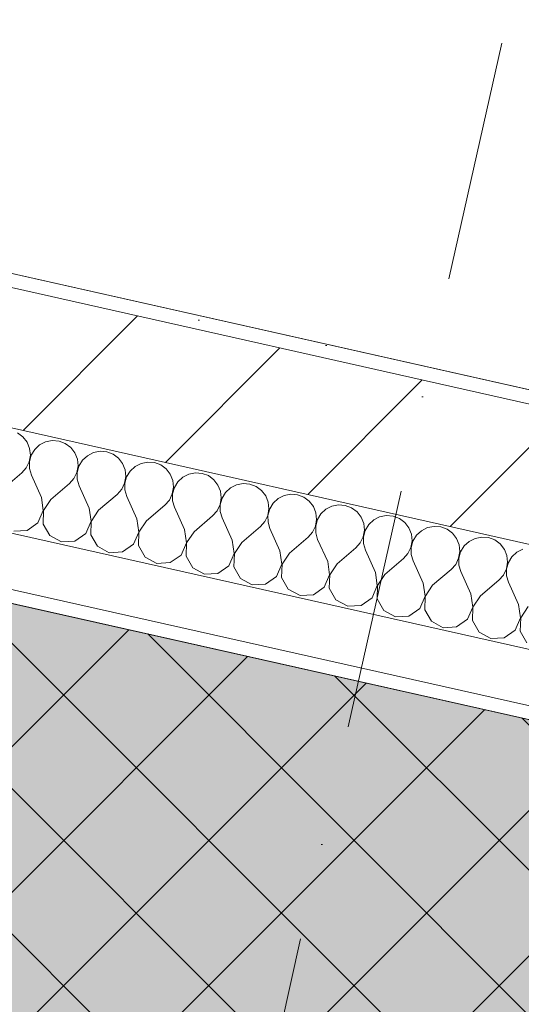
# Model space of a CAD drawing. Header units: millimetres. Extents: x -6990425 to -6520160, y 6117771 to 6220266.
# Tile 31 of 115: x -6928217 to -6927484, y 6135670 to 6137108. Entities that reach past the tile are written whole.
import ezdxf
from ezdxf.enums import TextEntityAlignment as Align

# ---------------------------------------------------------------- set-up
doc = ezdxf.new("R2010")
doc.units = ezdxf.units.MM
doc.header["$MEASUREMENT"] = 0
doc.linetypes.add('Штрихпунктирная', pattern=[670.277762, 352.777767, -176.388884, 0, -141.111112])
for name, color, linetype in [('S - МОП.АР', 7, 'Continuous'), ('АР-Стены_внешние_.АР', 7, 'Continuous'), ('АР-Чертеж-Оси_Осевые размеры.АР', 7, 'Continuous'), ('АР-Чертеж-Размеры.АР', 7, 'Continuous')]:
    doc.layers.add(name, color=color, linetype=linetype)
for name, color, linetype, lineweight in [('АР-Стены_внешние_.АР_Ном._пера__1', 7, 'Continuous', 30), ('АР-Чертеж-Оси_Осевые размеры.АР_Ном._пера__120', 7, 'Continuous', 0), ('Кровля_Ном._пера__101', 252, 'Continuous', 0), ('Кровля_Ном._пера__120', 7, 'Continuous', 0)]:
    doc.layers.add(name, color=color, linetype=linetype, lineweight=lineweight)
doc.styles.add('РЎР“Р•РќР•Р\xa0Р\x98Р\xa0_РЎРўР\x98Р›Р¬_2', font='GOTHIC.TTF')
doc.dimstyles.new('СГЕНЕРИР_СТИЛЬ__3', dxfattribs={"dimtxt": 150, "dimasz": 237.5, "dimexe": 0.18, "dimexo": 0.0625, "dimgap": 0, "dimtad": 1, "dimdec": 0, "dimzin": 0, "dimdsep": 46, "dimtxsty": 'РЎР“Р•РќР•Р\xa0Р\x98Р\xa0_РЎРўР\x98Р›Р¬_2', "dimblk": 'ARROWHEAD_6', "dimblk1": 'ARROWHEAD_6', "dimblk2": 'ARROWHEAD_6', "dimcen": 0.09, "dimse1": 1, "dimse2": 1, "dimclrd": 7, "dimclre": 7, "dimclrt": 7, "dimazin": 0, "dimtfac": 1, "dimtdec": 4, "dimtmove": 0, "dimatfit": 3, "dimfxl": 1, "dimtolj": 1, "dimtzin": 0, "dimarcsym": 0})

# ---------------------------------------------------------------- blocks, each defined once
blk = doc.blocks.new('*X79', base_point=(-6566190.3, 6562677.8))
at = {"layer": 'АР-Стены_внешние_.АР_Ном._пера__1', "color": 7, "linetype": 'Continuous', "lineweight": 0}
for p, q in [((-7155822.4, 6136498.4), (-7155830.3, 6136504.3)), ((-7155816.3, 6136490.6), (-7155822.4, 6136498.4)), ((-7155812.7, 6136481.5), (-7155816.3, 6136490.6)), ((-7155798.1, 6136486.5), (-7155805.3, 6136479.8)), ((-7155789.3, 6136491), (-7155798.1, 6136486.5)), ((-7155779.6, 6136492.9), (-7155789.3, 6136491)), ((-7155769.8, 6136492.1), (-7155779.6, 6136492.9)), ((-7155760.6, 6136488.6), (-7155769.8, 6136492.1)), ((-7155752.7, 6136482.8), (-7155760.6, 6136488.6)), ((-7155813.3, 6136462), (-7155811.6, 6136471.7)), ((-7155810.4, 6136471.4), (-7155813, 6136461.9)), ((-7155811.6, 6136471.7), (-7155812.7, 6136481.5)), ((-7155805.3, 6136479.8), (-7155810.4, 6136471.4)), ((-7155746.6, 6136475), (-7155752.7, 6136482.8)), ((-7155743, 6136465.8), (-7155746.6, 6136475)), ((-7155719.6, 6136475.4), (-7155728.4, 6136470.9)), ((-7155709.9, 6136477.3), (-7155719.6, 6136475.4)), ((-7155700.1, 6136476.4), (-7155709.9, 6136477.3)), ((-7155690.9, 6136473), (-7155700.1, 6136476.4)), ((-7155683, 6136467.1), (-7155690.9, 6136473)), ((-7155817.6, 6136453.1), (-7155813.3, 6136462)), ((-7155813, 6136461.9), (-7155813, 6136452.1)), ((-7155741.9, 6136456), (-7155743, 6136465.8)), ((-7155735.6, 6136464.2), (-7155740.7, 6136455.8)), ((-7155728.4, 6136470.9), (-7155735.6, 6136464.2)), ((-7155676.9, 6136459.3), (-7155683, 6136467.1)), ((-7155673.3, 6136450.2), (-7155676.9, 6136459.3)), ((-7155649.9, 6136459.7), (-7155658.7, 6136455.2)), ((-7155640.2, 6136461.6), (-7155649.9, 6136459.7)), ((-7155630.4, 6136460.8), (-7155640.2, 6136461.6)), ((-7155621.2, 6136457.3), (-7155630.4, 6136460.8)), ((-7155613.3, 6136451.5), (-7155621.2, 6136457.3)), ((-7155851.3, 6136422.6), (-7155824.2, 6136445.7)), ((-7155824.2, 6136445.7), (-7155817.6, 6136453.1)), ((-7155813, 6136452.1), (-7155810.2, 6136442.6)), ((-7155795.6, 6136410), (-7155810.2, 6136442.6)), ((-7155747.9, 6136437.4), (-7155743.6, 6136446.3)), ((-7155743.6, 6136446.3), (-7155741.9, 6136456)), ((-7155740.7, 6136455.8), (-7155743.4, 6136446.3)), ((-7155743.4, 6136446.3), (-7155743.3, 6136436.4)), ((-7155672.3, 6136440.4), (-7155673.3, 6136450.2)), ((-7155665.9, 6136448.5), (-7155671, 6136440.1)), ((-7155658.7, 6136455.2), (-7155665.9, 6136448.5)), ((-7155607.3, 6136443.7), (-7155613.3, 6136451.5)), ((-7155603.6, 6136434.5), (-7155607.3, 6136443.7)), ((-7155580.2, 6136444), (-7155589, 6136439.6)), ((-7155570.6, 6136446), (-7155580.2, 6136444)), ((-7155560.7, 6136445.1), (-7155570.6, 6136446)), ((-7155551.5, 6136441.7), (-7155560.7, 6136445.1)), ((-7155781.6, 6136406.9), (-7155754.5, 6136430.1)), ((-7155754.5, 6136430.1), (-7155747.9, 6136437.4)), ((-7155743.3, 6136436.4), (-7155740.5, 6136427)), ((-7155678.2, 6136421.8), (-7155673.9, 6136430.7)), ((-7155673.9, 6136430.7), (-7155672.3, 6136440.4)), ((-7155671, 6136440.1), (-7155673.7, 6136430.6)), ((-7155673.7, 6136430.6), (-7155673.6, 6136420.8)), ((-7155602.6, 6136424.7), (-7155603.6, 6136434.5)), ((-7155596.2, 6136432.9), (-7155601.3, 6136424.5)), ((-7155589, 6136439.6), (-7155596.2, 6136432.9)), ((-7155543.6, 6136435.8), (-7155551.5, 6136441.7)), ((-7155537.6, 6136428), (-7155543.6, 6136435.8)), ((-7155510.5, 6136428.4), (-7155519.3, 6136423.9)), ((-7155500.9, 6136430.3), (-7155510.5, 6136428.4)), ((-7155491, 6136429.5), (-7155500.9, 6136430.3)), ((-7155481.8, 6136426), (-7155491, 6136429.5)), ((-7155725.9, 6136394.4), (-7155740.5, 6136427)), ((-7155711.9, 6136391.2), (-7155684.8, 6136414.4)), ((-7155684.8, 6136414.4), (-7155678.2, 6136421.8)), ((-7155673.6, 6136420.8), (-7155670.8, 6136411.3)), ((-7155608.5, 6136406.1), (-7155604.3, 6136415)), ((-7155604.3, 6136415), (-7155602.6, 6136424.7)), ((-7155601.3, 6136424.5), (-7155604, 6136415)), ((-7155604, 6136415), (-7155603.9, 6136405.1)), ((-7155533.9, 6136418.9), (-7155537.6, 6136428)), ((-7155532.9, 6136409.1), (-7155533.9, 6136418.9)), ((-7155526.5, 6136417.2), (-7155531.7, 6136408.8)), ((-7155519.3, 6136423.9), (-7155526.5, 6136417.2)), ((-7155473.9, 6136420.2), (-7155481.8, 6136426)), ((-7155467.9, 6136412.4), (-7155473.9, 6136420.2)), ((-7155431.2, 6136414.6), (-7155440.8, 6136412.7)), ((-7155421.4, 6136413.8), (-7155431.2, 6136414.6)), ((-7155412.1, 6136410.4), (-7155421.4, 6136413.8)), ((-7155792.7, 6136390.7), (-7155795.6, 6136410)), ((-7155781.6, 6136406.9), (-7155792.4, 6136390.7)), ((-7155656.2, 6136378.7), (-7155670.8, 6136411.3)), ((-7155615.1, 6136398.8), (-7155608.5, 6136406.1)), ((-7155603.9, 6136405.1), (-7155601.1, 6136395.6)), ((-7155538.8, 6136390.5), (-7155534.6, 6136399.4)), ((-7155534.6, 6136399.4), (-7155532.9, 6136409.1)), ((-7155531.7, 6136408.8), (-7155534.3, 6136399.3)), ((-7155464.2, 6136403.2), (-7155467.9, 6136412.4)), ((-7155463.2, 6136393.4), (-7155464.2, 6136403.2)), ((-7155456.8, 6136401.6), (-7155462, 6136393.2)), ((-7155449.6, 6136408.3), (-7155456.8, 6136401.6)), ((-7155440.8, 6136412.7), (-7155449.6, 6136408.3)), ((-7155404.2, 6136404.5), (-7155412.1, 6136410.4)), ((-7155398.2, 6136396.7), (-7155404.2, 6136404.5)), ((-7155800.5, 6136372.8), (-7155792.7, 6136390.7)), ((-7155792.4, 6136390.7), (-7155793.1, 6136371.1)), ((-7155723, 6136375.1), (-7155725.9, 6136394.4)), ((-7155711.9, 6136391.2), (-7155722.8, 6136375)), ((-7155642.2, 6136375.6), (-7155615.1, 6136398.8)), ((-7155586.5, 6136363.1), (-7155601.1, 6136395.6)), ((-7155545.4, 6136383.1), (-7155538.8, 6136390.5)), ((-7155534.3, 6136399.3), (-7155534.2, 6136389.5)), ((-7155534.2, 6136389.5), (-7155531.4, 6136380)), ((-7155464.9, 6136383.7), (-7155463.2, 6136393.4)), ((-7155462, 6136393.2), (-7155464.6, 6136383.7)), ((-7155394.5, 6136387.6), (-7155398.2, 6136396.7)), ((-7155393.5, 6136377.8), (-7155394.5, 6136387.6)), ((-7155387.2, 6136385.9), (-7155392.3, 6136377.5)), ((-7155379.9, 6136392.6), (-7155387.2, 6136385.9)), ((-7155371.1, 6136397.1), (-7155379.9, 6136392.6)), ((-7155361.5, 6136399), (-7155371.1, 6136397.1)), ((-7155351.7, 6136398.2), (-7155361.5, 6136399)), ((-7155342.4, 6136394.7), (-7155351.7, 6136398.2)), ((-7155334.5, 6136388.9), (-7155342.4, 6136394.7)), ((-7155328.5, 6136381.1), (-7155334.5, 6136388.9)), ((-7155816.5, 6136361.6), (-7155800.5, 6136372.8)), ((-7155793.1, 6136371.1), (-7155783.4, 6136354.2)), ((-7155730.8, 6136357.1), (-7155723, 6136375.1)), ((-7155722.8, 6136375), (-7155723.4, 6136355.5)), ((-7155653.3, 6136359.4), (-7155656.2, 6136378.7)), ((-7155642.2, 6136375.6), (-7155653.1, 6136359.3)), ((-7155572.5, 6136359.9), (-7155545.4, 6136383.1)), ((-7155516.8, 6136347.4), (-7155531.4, 6136380)), ((-7155475.7, 6136367.5), (-7155469.1, 6136374.8)), ((-7155469.1, 6136374.8), (-7155464.9, 6136383.7)), ((-7155464.6, 6136383.7), (-7155464.5, 6136373.8)), ((-7155464.5, 6136373.8), (-7155461.7, 6136364.3)), ((-7155395.2, 6136368.1), (-7155393.5, 6136377.8)), ((-7155392.3, 6136377.5), (-7155394.9, 6136368)), ((-7155324.8, 6136371.9), (-7155328.5, 6136381.1)), ((-7155323.8, 6136362.1), (-7155324.8, 6136371.9)), ((-7155310.2, 6136377), (-7155317.5, 6136370.3)), ((-7155301.5, 6136381.4), (-7155310.2, 6136377)), ((-7155291.8, 6136383.3), (-7155301.5, 6136381.4)), ((-7155282, 6136382.5), (-7155291.8, 6136383.3)), ((-7155272.7, 6136379.1), (-7155282, 6136382.5)), ((-7155264.8, 6136373.2), (-7155272.7, 6136379.1)), ((-7155258.8, 6136365.4), (-7155264.8, 6136373.2)), ((-7155836, 6136360.5), (-7155816.5, 6136361.6)), ((-7155746.8, 6136346), (-7155730.8, 6136357.1)), ((-7155661.1, 6136341.5), (-7155653.3, 6136359.4)), ((-7155653.1, 6136359.3), (-7155653.7, 6136339.8)), ((-7155583.7, 6136343.8), (-7155586.5, 6136363.1)), ((-7155572.5, 6136359.9), (-7155583.4, 6136343.7)), ((-7155502.9, 6136344.3), (-7155475.7, 6136367.5)), ((-7155447.1, 6136331.8), (-7155461.7, 6136364.3)), ((-7155406, 6136351.8), (-7155399.5, 6136359.2)), ((-7155399.5, 6136359.2), (-7155395.2, 6136368.1)), ((-7155394.9, 6136368), (-7155394.8, 6136358.1)), ((-7155394.8, 6136358.1), (-7155392.1, 6136348.7)), ((-7155325.5, 6136352.4), (-7155323.8, 6136362.1)), ((-7155322.6, 6136361.8), (-7155325.2, 6136352.3)), ((-7155317.5, 6136370.3), (-7155322.6, 6136361.8)), ((-7155255.1, 6136356.3), (-7155258.8, 6136365.4)), ((-7155254.1, 6136346.5), (-7155255.1, 6136356.3)), ((-7155240.5, 6136361.3), (-7155247.8, 6136354.6)), ((-7155231.8, 6136365.8), (-7155240.5, 6136361.3)), ((-7155222.1, 6136367.7), (-7155231.8, 6136365.8)), ((-7155212.3, 6136366.9), (-7155222.1, 6136367.7)), ((-7155203, 6136363.4), (-7155212.3, 6136366.9)), ((-7155195.1, 6136357.6), (-7155203, 6136363.4)), ((-7155189.1, 6136349.8), (-7155195.1, 6136357.6)), ((-7155783.4, 6136354.2), (-7155766.3, 6136344.9)), ((-7155766.3, 6136344.9), (-7155746.8, 6136346)), ((-7155723.4, 6136355.5), (-7155713.7, 6136338.6)), ((-7155591.4, 6136325.8), (-7155583.7, 6136343.8)), ((-7155583.4, 6136343.7), (-7155584, 6136324.2)), ((-7155514, 6136328.1), (-7155516.8, 6136347.4)), ((-7155502.9, 6136344.3), (-7155513.7, 6136328)), ((-7155433.2, 6136328.6), (-7155406, 6136351.8)), ((-7155377.4, 6136316.1), (-7155392.1, 6136348.7)), ((-7155336.3, 6136336.2), (-7155329.8, 6136343.5)), ((-7155329.8, 6136343.5), (-7155325.5, 6136352.4)), ((-7155325.2, 6136352.3), (-7155325.1, 6136342.5)), ((-7155325.1, 6136342.5), (-7155322.4, 6136333)), ((-7155255.8, 6136336.8), (-7155254.1, 6136346.5)), ((-7155252.9, 6136346.2), (-7155255.5, 6136336.7)), ((-7155247.8, 6136354.6), (-7155252.9, 6136346.2)), ((-7155185.4, 6136340.6), (-7155189.1, 6136349.8)), ((-7155170.8, 6136345.7), (-7155178.1, 6136339)), ((-7155162.1, 6136350.1), (-7155170.8, 6136345.7)), ((-7155152.4, 6136352), (-7155162.1, 6136350.1)), ((-7155142.6, 6136351.2), (-7155152.4, 6136352)), ((-7155133.4, 6136347.8), (-7155142.6, 6136351.2)), ((-7155125.4, 6136341.9), (-7155133.4, 6136347.8)), ((-7155119.4, 6136334.1), (-7155125.4, 6136341.9)), ((-7155713.7, 6136338.6), (-7155696.6, 6136329.2)), ((-7155696.6, 6136329.2), (-7155677.1, 6136330.3)), ((-7155677.1, 6136330.3), (-7155661.1, 6136341.5)), ((-7155653.7, 6136339.8), (-7155644, 6136322.9)), ((-7155521.7, 6136310.2), (-7155514, 6136328.1)), ((-7155513.7, 6136328), (-7155514.3, 6136308.5)), ((-7155444.3, 6136312.5), (-7155447.1, 6136331.8)), ((-7155433.2, 6136328.6), (-7155444, 6136312.4)), ((-7155363.5, 6136313), (-7155336.3, 6136336.2)), ((-7155307.7, 6136300.5), (-7155322.4, 6136333)), ((-7155266.6, 6136320.5), (-7155260.1, 6136327.9)), ((-7155260.1, 6136327.9), (-7155255.8, 6136336.8)), ((-7155255.5, 6136336.7), (-7155255.4, 6136326.8)), ((-7155186.1, 6136321.1), (-7155184.4, 6136330.8)), ((-7155183.2, 6136330.5), (-7155185.8, 6136321)), ((-7155184.4, 6136330.8), (-7155185.4, 6136340.6)), ((-7155178.1, 6136339), (-7155183.2, 6136330.5)), ((-7155115.7, 6136325), (-7155119.4, 6136334.1)), ((-7155101.2, 6136330), (-7155108.4, 6136323.3)), ((-7155092.4, 6136334.5), (-7155101.2, 6136330)), ((-7155644, 6136322.9), (-7155626.9, 6136313.6)), ((-7155626.9, 6136313.6), (-7155607.4, 6136314.7)), ((-7155607.4, 6136314.7), (-7155591.4, 6136325.8)), ((-7155584, 6136324.2), (-7155574.3, 6136307.2)), ((-7155374.6, 6136296.8), (-7155377.4, 6136316.1)), ((-7155293.8, 6136297.3), (-7155266.6, 6136320.5)), ((-7155255.4, 6136326.8), (-7155252.7, 6136317.4)), ((-7155238, 6136284.8), (-7155252.7, 6136317.4)), ((-7155190.4, 6136312.2), (-7155186.1, 6136321.1)), ((-7155185.8, 6136321), (-7155185.7, 6136311.2)), ((-7155116.4, 6136305.5), (-7155114.7, 6136315.2)), ((-7155113.5, 6136314.9), (-7155116.1, 6136305.4)), ((-7155114.7, 6136315.2), (-7155115.7, 6136325)), ((-7155108.4, 6136323.3), (-7155113.5, 6136314.9)), ((-7155574.3, 6136307.2), (-7155557.2, 6136297.9)), ((-7155557.2, 6136297.9), (-7155537.7, 6136299)), ((-7155537.7, 6136299), (-7155521.7, 6136310.2)), ((-7155514.3, 6136308.5), (-7155504.7, 6136291.6)), ((-7155452, 6136294.5), (-7155444.3, 6136312.5)), ((-7155444, 6136312.4), (-7155444.7, 6136292.9)), ((-7155363.5, 6136313), (-7155374.3, 6136296.7)), ((-7155304.9, 6136281.2), (-7155307.7, 6136300.5)), ((-7155224.1, 6136281.7), (-7155196.9, 6136304.9)), ((-7155196.9, 6136304.9), (-7155190.4, 6136312.2)), ((-7155185.7, 6136311.2), (-7155183, 6136301.7)), ((-7155168.3, 6136269.2), (-7155183, 6136301.7)), ((-7155120.7, 6136296.6), (-7155116.4, 6136305.5)), ((-7155116.1, 6136305.4), (-7155116, 6136295.5)), ((-7155504.7, 6136291.6), (-7155487.5, 6136282.3)), ((-7155468, 6136283.4), (-7155452, 6136294.5)), ((-7155444.7, 6136292.9), (-7155435, 6136275.9)), ((-7155382.3, 6136278.9), (-7155374.6, 6136296.8)), ((-7155374.3, 6136296.7), (-7155375, 6136277.2)), ((-7155293.8, 6136297.3), (-7155304.6, 6136281.1)), ((-7155235.2, 6136265.5), (-7155238, 6136284.8)), ((-7155154.4, 6136266), (-7155127.2, 6136289.2)), ((-7155127.2, 6136289.2), (-7155120.7, 6136296.6)), ((-7155116, 6136295.5), (-7155113.3, 6136286.1)), ((-7155098.6, 6136253.5), (-7155113.3, 6136286.1)), ((-7155487.5, 6136282.3), (-7155468, 6136283.4)), ((-7155435, 6136275.9), (-7155417.8, 6136266.6)), ((-7155398.3, 6136267.7), (-7155382.3, 6136278.9)), ((-7155375, 6136277.2), (-7155365.3, 6136260.3)), ((-7155312.6, 6136263.2), (-7155304.9, 6136281.2)), ((-7155304.6, 6136281.1), (-7155305.3, 6136261.6)), ((-7155224.1, 6136281.7), (-7155234.9, 6136265.4)), ((-7155417.8, 6136266.6), (-7155398.3, 6136267.7)), ((-7155365.3, 6136260.3), (-7155348.1, 6136251)), ((-7155328.6, 6136252.1), (-7155312.6, 6136263.2)), ((-7155305.3, 6136261.6), (-7155295.6, 6136244.6)), ((-7155242.9, 6136247.6), (-7155235.2, 6136265.5)), ((-7155234.9, 6136265.4), (-7155235.6, 6136245.9)), ((-7155165.5, 6136249.8), (-7155168.3, 6136269.2)), ((-7155154.4, 6136266), (-7155165.2, 6136249.8)), ((-7155348.1, 6136251), (-7155328.6, 6136252.1)), ((-7155295.6, 6136244.6), (-7155278.4, 6136235.3)), ((-7155258.9, 6136236.4), (-7155242.9, 6136247.6)), ((-7155235.6, 6136245.9), (-7155225.9, 6136229)), ((-7155173.2, 6136231.9), (-7155165.5, 6136249.8)), ((-7155165.2, 6136249.8), (-7155165.9, 6136230.3)), ((-7155095.8, 6136234.2), (-7155098.6, 6136253.5)), ((-7155084.7, 6136250.4), (-7155095.5, 6136234.1)), ((-7155278.4, 6136235.3), (-7155258.9, 6136236.4)), ((-7155225.9, 6136229), (-7155208.7, 6136219.7)), ((-7155189.2, 6136220.8), (-7155173.2, 6136231.9)), ((-7155165.9, 6136230.3), (-7155156.2, 6136213.3)), ((-7155103.5, 6136216.3), (-7155095.8, 6136234.2)), ((-7155095.5, 6136234.1), (-7155096.2, 6136214.6)), ((-7155208.7, 6136219.7), (-7155189.2, 6136220.8)), ((-7155156.2, 6136213.3), (-7155139, 6136204)), ((-7155119.6, 6136205.1), (-7155103.5, 6136216.3)), ((-7155096.2, 6136214.6), (-7155086.5, 6136197.7)), ((-7155139, 6136204), (-7155119.6, 6136205.1))]:
    blk.add_line(p, q, dxfattribs=at)
blk = doc.blocks.new('Стена_45_5', base_point=(-7156465.7, 6136754.5))
at = {"layer": 'АР-Стены_внешние_.АР', "linetype": 'Continuous', "lineweight": 0, "true_color": 0x000000}
h = blk.add_hatch(dxfattribs=at)
h.set_pattern_fill('БЛОКИ_БЕТОННЫЕ_ЭФФЕКТИВН_74', color=18, style=0, pattern_type=2)
h.set_pattern_definition([(45, (-6566190.34, 6562677.8), (-127.27922, 127.27922), [])])
h.paths.add_polyline_path([(-7156487.6, 6136657), (-7153287.3, 6135938.2), (-7153267.5, 6136026), (-7153250, 6136104.1), (-7153243.4, 6136133.3), (-7156443.8, 6136852.1)])
h = blk.add_hatch(dxfattribs=at)
h.set_pattern_fill('ШТУКАТУРКА__ГИПС_01_0005', color=18, style=0, pattern_type=2)
h.set_pattern_definition([(45, (-6566190.34, 6563027.8), (-111.369318, 111.369318), [0, -105, 0, -157.5]), (110, (-6565840.34, 6563027.8), (148.001588, 53.868173), [0, -77, 0, -133])])
h.paths.add_polyline_path([(-7156322.3, 6136845.3), (-7156326.7, 6136825.8), (-7153243.4, 6136133.3), (-7153239, 6136152.8)])
at = {"layer": 'АР-Стены_внешние_.АР_Ном._пера__1', "color": 7, "linetype": 'Continuous', "lineweight": 15}
for p, q in [((-7153243.4, 6136133.3), (-7156346.2, 6136830.2)), ((-7156487.6, 6136657), (-7153287.3, 6135938.2))]:
    blk.add_line(p, q, dxfattribs=at)
at = {"layer": 'АР-Стены_внешние_.АР_Ном._пера__1', "color": 7, "linetype": 'Continuous', "lineweight": 0}
for p, q in [((-7156520.5, 6136510.6), (-7153320.1, 6135791.8)), ((-7156538, 6136432.6), (-7153337.7, 6135713.8))]:
    blk.add_line(p, q, dxfattribs=at)
at = {"layer": 'АР-Стены_внешние_.АР_Ном._пера__1', "color": 7, "linetype": 'Continuous', "lineweight": 0, "flags": 128}
for points in [[(-7153239, 6136152.8), (-7156322.3, 6136845.3)], [(-7156542.4, 6136413), (-7153342, 6135694.3)]]:
    blk.add_lwpolyline(points, dxfattribs=at)
at = {"layer": 'АР-Стены_внешние_.АР', "color": 7, "lineweight": 0}
blk.add_blockref('*X79', (-6566190.3, 6562677.8), dxfattribs=at)
blk = doc.blocks.new('Стандартный Маркер Сетки[23]_5', base_point=(-7153141.2, 6145897.9))
at = {"layer": 'АР-Чертеж-Оси_Осевые размеры.АР_Ном._пера__120', "color": 7, "linetype": 'Штрихпунктирная', "lineweight": 0}
blk.add_line((-7153360.3, 6144922.2), (-7157919, 6124625), dxfattribs=at)
at = {"layer": 'АР-Чертеж-Оси_Осевые размеры.АР_Ном._пера__120', "color": 7, "lineweight": 0, "style": 'РЎР“Р•РќР•Р\xa0Р\x98Р\xa0_РЎРўР\x98Р›Р¬_2'}
blk.add_attdef('AC_MarkerText_1', text='', height=350, rotation=347.3417, dxfattribs=at).set_placement((-7158177.7, 6123342.5), align=Align.TOP_CENTER)
blk = doc.blocks.new('Стандартный Маркер Сетки[33]_5', base_point=(-7153141.2, 6145897.9))
at = {"layer": 'АР-Чертеж-Оси_Осевые размеры.АР_Ном._пера__120', "color": 7, "linetype": 'Штрихпунктирная', "lineweight": 0}
blk.add_line((-7153360.3, 6144922.2), (-7157919, 6124625), dxfattribs=at)
at = {"layer": 'АР-Чертеж-Оси_Осевые размеры.АР_Ном._пера__120', "color": 7, "lineweight": 0, "style": 'РЎР“Р•РќР•Р\xa0Р\x98Р\xa0_РЎРўР\x98Р›Р¬_2'}
blk.add_attdef('AC_MarkerText_1', text='', height=350, rotation=347.3417, dxfattribs=at).set_placement((-7158177.7, 6123342.5), align=Align.TOP_CENTER)
blk = doc.blocks.new('ARROWHEAD_6')
at = {"color": 0, "linetype": 'Continuous', "lineweight": 0}
for p, q in [((-0.5, -0.5), (0.5, 0.5)), ((0, 0), (-1, 0))]:
    blk.add_line(p, q, dxfattribs=at)
blk = doc.blocks.new('*D174', base_point=(-6566190.3, 6562677.8))
at = {"layer": 'Defpoints', "color": 0, "linetype": 'Continuous', "transparency": 16777216}
for p in [(-6931960.8, 6135658.4), (-6923770.4, 6135253.8), (-6926516.2, 6134435.6)]:
    blk.add_point(p, dxfattribs=at)
at = {"layer": 'АР-Чертеж-Размеры.АР', "color": 7, "linetype": 'Continuous', "lineweight": -2, "transparency": 16777216}
for p, q in [((-6926261.5, 6135569.9), (-6926317.6, 6135319.8)), ((-6926464.2, 6134667.3), (-6926411.1, 6134903.7))]:
    blk.add_line(p, q, dxfattribs=at)
at = {"layer": 'АР-Чертеж-Размеры.АР', "color": 7, "linetype": 'Continuous', "lineweight": -2, "transparency": 16777216, "xscale": 237.5, "yscale": 237.5, "zscale": 237.5}
for p, rotation in [((-6926209.4, 6135801.6), 77.34175371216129), ((-6926516.2, 6134435.6), 257.3417537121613)]:
    blk.add_blockref('ARROWHEAD_6', p, dxfattribs=dict(at, rotation=rotation))
at = {"layer": 'АР-Чертеж-Размеры.АР', "color": 7, "linetype": 'Continuous', "lineweight": 0, "transparency": 16777216, "insert": (-6926364.4, 6135111.7), "char_height": 150, "attachment_point": 5, "rotation": 77.3418, "style": 'РЎР“Р•РќР•Р\xa0Р\x98Р\xa0_РЎРўР\x98Р›Р¬_2'}
blk.add_mtext('\\A1;1400', dxfattribs=at)

msp = doc.modelspace()

# ---------------------------------------------------------------- hatches: boundary and pattern name
at = {"layer": 'Кровля_Ном._пера__101', "linetype": 'Continuous', "lineweight": 0}
h = msp.add_hatch(dxfattribs=at)
h.set_pattern_fill('ПЕСОК_0005', color=252, style=0, pattern_type=2)
h.set_pattern_definition([(122.3417, (-6922964.9, 6137514.64), (191.0468, 120.9696), [0, -150.75, 0, -226.125]), (57.3417, (-6923455.2, 6137624.75), (-190.3755, 122.0232), [0, -110.55, 0, -190.95])])
h.paths.add_polyline_path([(-6936415.8, 6132113.6), (-6933031.3, 6147183.1), (-6929636, 6146420.5), (-6930089.6, 6144400.9), (-6927026, 6143712.8), (-6927767.7, 6140410.1), (-6927767.8, 6140410.1), (-6929426.3, 6140782.6), (-6930336.8, 6136728.6), (-6918609, 6134094.6), (-6917627.2, 6138465.8), (-6918212.9, 6138597.3), (-6917681.5, 6140963.2), (-6917173.1, 6143226.9), (-6913874.6, 6142486.1), (-6913672, 6143388.1), (-6910491.1, 6142673.7), (-6913993.8, 6127077.7)])
at = {"layer": 'Кровля_Ном._пера__120', "linetype": 'Continuous', "lineweight": 0}
h = msp.add_hatch(dxfattribs=at)
h.set_pattern_fill('НЕМЕТАЛЛИЧЕСКИЕ_МАТЕРИАЛ_5C', style=0, pattern_type=2)
h.set_pattern_definition([(45, (-6929637.76, 6135484.77), (-106.066, 106.066), []), (135, (-6929637.76, 6135484.77), (106.066, 106.066), [])])
h.paths.add_polyline_path([(-6915790.2, 6140210.5), (-6917540, 6132419.6), (-6931960.8, 6135658.4), (-6930436.7, 6142444.4), (-6927461.1, 6141776.1), (-6927767.7, 6140410.2), (-6929426.3, 6140782.6), (-6930336.8, 6136728.6), (-6918609, 6134094.6), (-6917627.2, 6138465.8), (-6918212.8, 6138597.3), (-6917751.4, 6140651)])

# ---------------------------------------------------------------- linework, layer by layer
at = {"layer": 'S - МОП.АР', "color": 254, "linetype": 'Continuous', "lineweight": 0, "true_color": 0xd1c7d6, "flags": 128}
msp.add_lwpolyline([(-6928711.8, 6136845.3), (-6923696.7, 6135719), (-6923074.7, 6138488.2), (-6925074.9, 6138937.4), (-6924992.4, 6139305), (-6929070.7, 6140221), (-6929479.4, 6138401.3), (-6928416, 6138162.5)], close=True, dxfattribs=at)
at = {"layer": 'Кровля_Ном._пера__120', "color": 7, "linetype": 'Continuous', "lineweight": 0, "flags": 128}
for points in [[(-6936415.8, 6132113.6), (-6933031.3, 6147183.1), (-6929636, 6146420.5), (-6930089.6, 6144400.9), (-6927026, 6143712.8), (-6927767.7, 6140410.1), (-6927767.8, 6140410.1), (-6929426.3, 6140782.6), (-6930336.8, 6136728.6), (-6918609, 6134094.6), (-6917627.2, 6138465.8), (-6918212.9, 6138597.3), (-6917681.5, 6140963.2), (-6917173.1, 6143226.9), (-6913874.6, 6142486.1), (-6913672, 6143388.1), (-6910491.1, 6142673.7), (-6913993.8, 6127077.7)], [(-6915790.2, 6140210.5), (-6917540, 6132419.6), (-6931960.8, 6135658.4), (-6930436.7, 6142444.4), (-6927461.1, 6141776.1), (-6927767.7, 6140410.2), (-6929426.3, 6140782.6), (-6930336.8, 6136728.6), (-6918609, 6134094.6), (-6917627.2, 6138465.8), (-6918212.8, 6138597.3), (-6917751.4, 6140651)]]:
    msp.add_lwpolyline(points, close=True, dxfattribs=at)

# ---------------------------------------------------------------- block references
at = {"layer": 'АР-Стены_внешние_.АР', "color": 7, "lineweight": 0}
msp.add_blockref('Стена_45_5', (-6928855.2, 6136754.5), dxfattribs=at)
at = {"layer": 'АР-Чертеж-Оси_Осевые размеры.АР', "color": 8, "linetype": 'Continuous', "lineweight": 15}
for name in ['Стандартный Маркер Сетки[23]_5', 'Стандартный Маркер Сетки[33]_5']:
    msp.add_blockref(name, (-6925530.7, 6145897.9), dxfattribs=at)

# ---------------------------------------------------------------- dimensions: what is measured, and where the dimension line sits
at = {"layer": 'АР-Чертеж-Размеры.АР', "color": 7, "linetype": 'Continuous', "lineweight": 0}
dim = msp.add_linear_dim(base=(-6926516.2, 6134435.6), p1=(-6923770.4, 6135253.8), p2=(-6931960.8, 6135658.4), angle=257.3418, dimstyle='СГЕНЕРИР_СТИЛЬ__3', dxfattribs=at)
dim.commit()
dim.dimension.update_dxf_attribs({"geometry": '*D174', "text_midpoint": (-6926364.4, 6135111.7), "dimtype": 160, "text_rotation": 77.3418})

doc.saveas('drawing.dxf')
